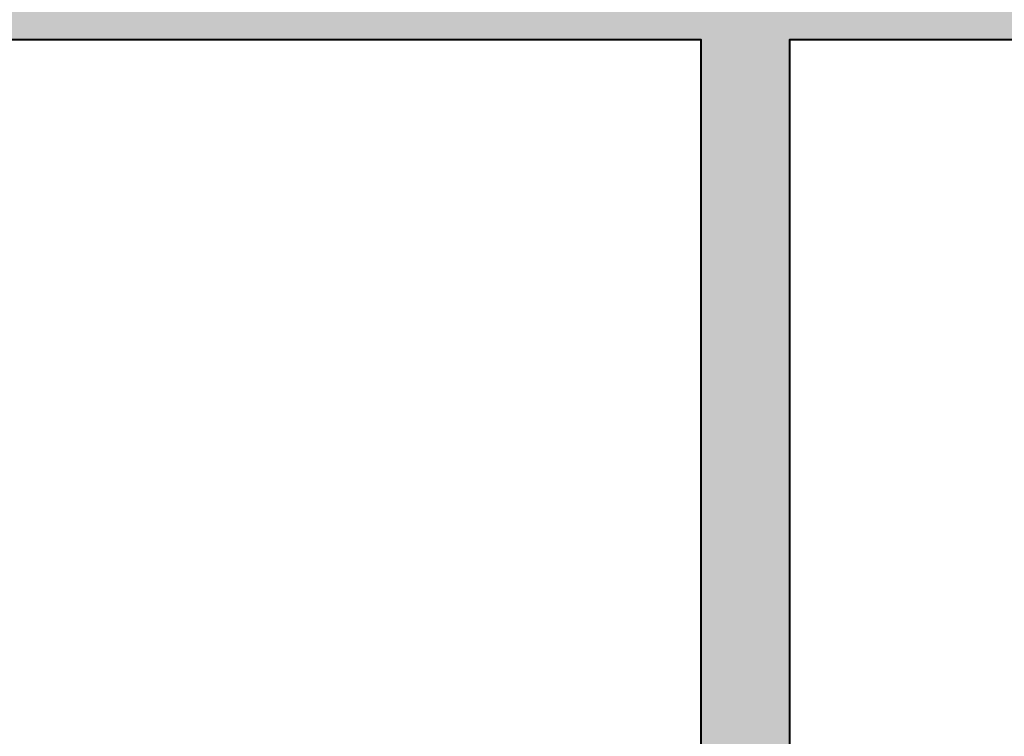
# Model space of a CAD drawing. Header units: inches. Extents: x -2078 to 109126, y -964 to 6385.
# Tile 255 of 256: x 37128 to 37194, y 3773 to 3822. Entities that reach past the tile are written whole.
import ezdxf

# ---------------------------------------------------------------- set-up
doc = ezdxf.new("R2010")
doc.units = ezdxf.units.IN
doc.header["$MEASUREMENT"] = 0
doc.layers.add('A-HATCH', color=9, linetype='Continuous')
doc.layers.add('A-WALL', color=3, linetype='Continuous', lineweight=40)

msp = doc.modelspace()

# ---------------------------------------------------------------- hatches: boundary and pattern name
at = {"layer": 'A-HATCH'}
h = msp.add_hatch(color=256, dxfattribs=at)
h.dxf.hatch_style = 1
h.paths.add_polyline_path([(37259.136, 3832.388), (37259.136, 3820.388), (37179.801, 3820.388), (37179.801, 3679.388), (37262.386, 3679.388), (37262.386, 3672.388), (37009.386, 3672.388), (37009.386, 3679.388), (37019.386, 3679.388), (37019.386, 3732.388), (37024.386, 3732.388), (37024.386, 3679.388), (37173.801, 3679.388), (37173.801, 3820.388), (37024.386, 3820.388), (37024.386, 3768.388), (37019.386, 3768.388), (37019.386, 3820.388), (36906.386, 3820.388), (36906.386, 3754.388), (36857.386, 3754.388), (36857.386, 3736.388), (36849.386, 3736.388), (36849.386, 3754.388), (36787.386, 3754.388), (36787.386, 3732.388), (36782.386, 3732.388), (36782.386, 3826.388), (36859.386, 3826.388), (36859.386, 3819.388), (36787.386, 3819.388), (36787.386, 3761.388), (36901.386, 3761.388), (36901.386, 3819.388), (36895.386, 3819.388), (36895.386, 3826.388), (36901.386, 3826.388), (36901.386, 3897.703), (36875.776, 3908.574), (36877.729, 3913.177), (37068.055, 3832.388)])

# ---------------------------------------------------------------- linework, layer by layer
at = {"layer": 'A-WALL'}
for points in [[(37259.136, 3832.388), (37259.136, 3820.388), (37179.801, 3820.388), (37179.801, 3679.388), (37262.386, 3679.388), (37262.386, 3672.388), (37009.386, 3672.388)], [(37009.386, 3679.388), (37019.386, 3679.388), (37019.386, 3732.388), (37024.386, 3732.388), (37024.386, 3679.388), (37173.801, 3679.388), (37173.801, 3820.388), (37024.386, 3820.388), (37024.386, 3768.388), (37019.386, 3768.388), (37019.386, 3820.388), (36906.386, 3820.388)]]:
    msp.add_lwpolyline(points, dxfattribs=at)

doc.saveas('drawing.dxf')
